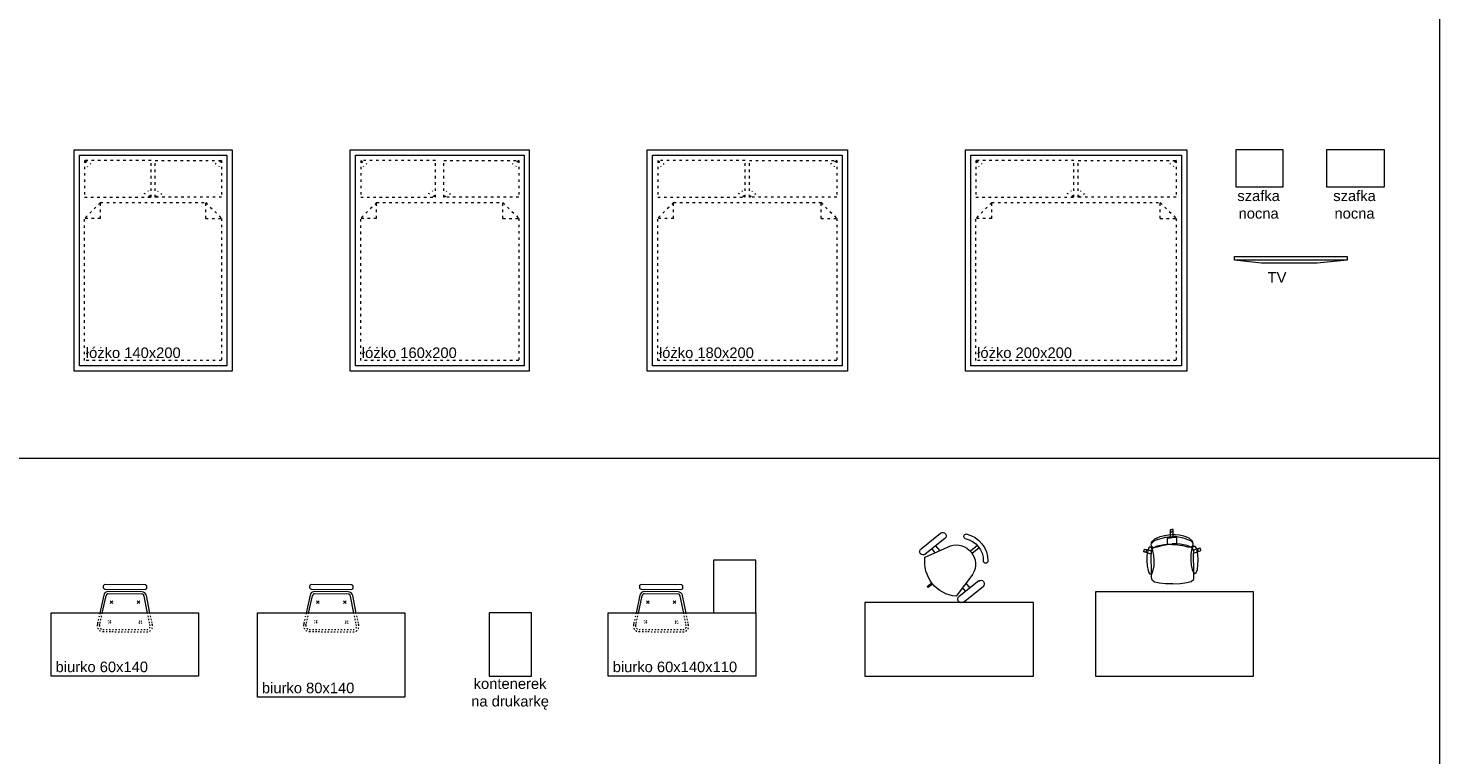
# Model space of a CAD drawing. Header units: millimetres. Extents: x -14047 to 49934, y -21523 to 14989.
# Tile 5 of 201: x -2060 to -720, y -1326 to -637. Entities that reach past the tile are written whole.
import ezdxf

# ---------------------------------------------------------------- set-up
doc = ezdxf.new("R2010")
doc.units = ezdxf.units.MM
doc.linetypes.add('ACAD_ISO03W100', pattern=[30, 12, -18])
for name, color, linetype, lineweight in [('02 meble', 255, 'Continuous', 9), ('02 meble cienka', 252, 'Continuous', 9), ('A_OPISY', 44, 'Continuous', 9), ('A_WYPOSAŻENIE', 181, 'Continuous', 9)]:
    doc.layers.add(name, color=color, linetype=linetype, lineweight=lineweight)
doc.layers.add('AA OPISY', color=40, linetype='Continuous')
doc.styles.get("Standard").update_dxf_attribs({"font": 'arial.ttf'})

# ---------------------------------------------------------------- blocks, each defined once
blk = doc.blocks.new('BIURKO')
for p, q in [((20467.5, 26135.3), (20467.5, 26285.3)), ((20467.5, 26285.3), (20547.5, 26285.3)), ((20547.5, 26285.3), (20547.5, 26135.3)), ((20547.5, 26135.3), (20467.5, 26135.3))]:
    blk.add_line(p, q)
at = {"linetype": 'Continuous'}
for points in [[(20578, 26232.8), (20583, 26232.4), (20587.2, 26231.6), (20590, 26230.3), (20591, 26229), (20590, 26227.6), (20587.1, 26226.5), (20582.9, 26225.8), (20577.9, 26225.7), (20572.9, 26226.1), (20568.7, 26226.9), (20565.9, 26228.1), (20564.9, 26229.4), (20565.9, 26230.7), (20568.8, 26231.9), (20573.1, 26232.5)], [(20577.1, 26183.9), (20572.2, 26184.3), (20567.9, 26185.1), (20565.1, 26186.3), (20564.2, 26187.6), (20565.2, 26189), (20568, 26190), (20572.3, 26190.8), (20577.3, 26190.9), (20582.2, 26190.5), (20586.5, 26189.7), (20589.3, 26188.5), (20590.2, 26187.1), (20589.2, 26185.8), (20586.4, 26184.8), (20582.2, 26184)]]:
    blk.add_lwpolyline(points, close=True, dxfattribs=at)
for points in [[(20565.9, 26228.6), (20584.2, 26228.2), (20585.6, 26232), (20586.7, 26235.1), (20587, 26235.3), (20589, 26234.6), (20589.1, 26234.2), (20588.1, 26231.1), (20587.2, 26228.2), (20589.6, 26226.6), (20591.6, 26222.2), (20592.9, 26215.7), (20593, 26212.5), (20596.4, 26212.4), (20599, 26212.3), (20599, 26209.4), (20603.3, 26209.1), (20606.5, 26209.1), (20606.8, 26208.8), (20606.8, 26207.8)], [(20585.6, 26232), (20585.9, 26232.4), (20586.3, 26232.8), (20586.7, 26232.9), (20587.3, 26232.8), (20587.7, 26232.6), (20588, 26232.2), (20588.2, 26231.6), (20588.1, 26231.1)], [(20555.2, 26208.7), (20555.5, 26215.7), (20555.6, 26215.8), (20556.3, 26221.8), (20557.3, 26225.8), (20557.4, 26226), (20559.3, 26228.3), (20560, 26228.7), (20562.8, 26228.6), (20565.9, 26228.6)], [(20587.2, 26228.2), (20584.2, 26228.2), (20584.2, 26228.2)], [(20592.4, 26208), (20592.2, 26213.1), (20591.6, 26217.9), (20590.4, 26222.4), (20589.9, 26225.8), (20590.9, 26227.4), (20592.5, 26227.8), (20593.4, 26227.9), (20594, 26227.7), (20595, 26227.7), (20596, 26227), (20598.5, 26224.2), (20599.4, 26221.9), (20600.4, 26219.2), (20601.3, 26215), (20601.8, 26211.1)], [(20594, 26227.7), (20594.9, 26227), (20596.3, 26225.3)], [(20597.7, 26221.7), (20596.3, 26225.3)], [(20597.7, 26221.7), (20598.9, 26217.4), (20598.9, 26217.4)], [(20598.9, 26217.4), (20599.6, 26213.9)], [(20555.2, 26208.7), (20555.3, 26201.7), (20555.3, 26201.6), (20555.8, 26195.6), (20556.7, 26191.6), (20556.8, 26191.3), (20558.5, 26189), (20559.3, 26188.6), (20562, 26188.5), (20565.1, 26188.5)], [(20565.1, 26188.5), (20583.4, 26188.2), (20584.7, 26184.3), (20585.7, 26181.2), (20586, 26181.1), (20588, 26181.7), (20588.2, 26181.9), (20587.3, 26185.1), (20586.5, 26188.1), (20588.9, 26189.6), (20591.1, 26193.9), (20592.6, 26200.4), (20592.9, 26203.6), (20596.2, 26203.6), (20598.9, 26203.5), (20598.9, 26206.5), (20603.3, 26206.5), (20606.5, 26206.5), (20606.8, 26206.7), (20606.8, 26207.8)], [(20592.4, 26208), (20592.1, 26203.1), (20591.3, 26198.3), (20589.9, 26193.8), (20589.2, 26190.4), (20590.2, 26188.8), (20591.7, 26188.3), (20592.7, 26188.2), (20593.3, 26188.3), (20594.3, 26188.3), (20595.3, 26189), (20597.9, 26191.7), (20598.9, 26193.9), (20600, 26196.6), (20601, 26200.8), (20601.6, 26204.6)], [(20592.9, 26203.6), (20593.2, 26208)], [(20593, 26212.5), (20593.2, 26208)], [(20598.9, 26206.5), (20599, 26207.9)], [(20599, 26209.4), (20599, 26207.9)], [(20599.4, 26201.9), (20599.9, 26204.8), (20600.1, 26207.9)], [(20599.6, 26213.9), (20600, 26211), (20600.1, 26207.9)], [(20601.6, 26204.6), (20601.9, 26207.9)], [(20601.8, 26211.1), (20601.9, 26207.9)], [(20603.3, 26209.1), (20603.9, 26209), (20604.2, 26208.8), (20604.5, 26208.3), (20604.6, 26207.8)], [(20603.3, 26206.5), (20603.8, 26206.6), (20604.2, 26206.9), (20604.5, 26207.3), (20604.6, 26207.8)], [(20593.3, 26188.3), (20594.2, 26189), (20595.7, 26190.7)], [(20597.2, 26194.2), (20595.7, 26190.7)], [(20597.2, 26194.2), (20598.5, 26198.4), (20598.5, 26198.4)], [(20598.5, 26198.4), (20599.4, 26201.9)], [(20586.5, 26188.1), (20583.4, 26188.2), (20583.4, 26188.2)], [(20584.7, 26184.3), (20585, 26183.9), (20585.4, 26183.5), (20585.9, 26183.4), (20586.4, 26183.4), (20586.8, 26183.6), (20587.2, 26184.1), (20587.4, 26184.5), (20587.3, 26185.1)]]:
    blk.add_lwpolyline(points, dxfattribs=at)
blk = doc.blocks.new('ł4')
at = {"layer": '02 meble', "color": 0, "ltscale": 0.5}
blk.add_lwpolyline([(-3960.8, 4092.9), (-3810.8, 4092.9), (-3810.8, 3882.9), (-3960.8, 3882.9)], close=True, dxfattribs=at)
at = {"layer": '02 meble cienka', "ltscale": 0.5}
blk.add_lwpolyline([(-3955.8, 4087.9), (-3815.8, 4087.9), (-3815.8, 3887.9), (-3955.8, 3887.9)], close=True, dxfattribs=at)
at = {"layer": '02 meble cienka', "linetype": 'ACAD_ISO03W100', "ltscale": 0.2}
for points in [[(-3950.8, 4082.9), (-3950.8, 4047.9), (-3887.8, 4047.9), (-3887.8, 4082.9)], [(-3820.8, 4082.9), (-3820.8, 4047.9), (-3883.8, 4047.9), (-3883.8, 4082.9)]]:
    blk.add_lwpolyline(points, close=True, dxfattribs=at)
for points in [[(-3950.8, 4082.9), (-3944.8, 4079.5)], [(-3950.8, 4082.9), (-3948.1, 4076.8)], [(-3820.8, 4082.9), (-3826.8, 4079.5)], [(-3820.8, 4082.9), (-3823.5, 4076.8)], [(-3887.8, 4047.9), (-3894.2, 4051.5)], [(-3887.8, 4047.9), (-3890.5, 4053.9)], [(-3883.8, 4047.9), (-3881.1, 4053.9)], [(-3883.8, 4047.9), (-3877.4, 4051.5)], [(-3935.8, 4042.9), (-3950.8, 4027.9)], [(-3935.8, 4042.9), (-3835.8, 4042.9)], [(-3935.8, 4027.9), (-3935.8, 4042.9)], [(-3835.8, 4027.9), (-3835.8, 4042.9)], [(-3835.8, 4042.9), (-3820.8, 4027.9)], [(-3820.8, 4027.9), (-3820.8, 3892.9), (-3950.8, 3892.9), (-3950.8, 4027.9)], [(-3935.8, 4027.9), (-3950.8, 4027.9)], [(-3835.8, 4027.9), (-3820.8, 4027.9)]]:
    blk.add_lwpolyline(points, dxfattribs=at)
blk = doc.blocks.new('ł5')
at = {"layer": '02 meble', "color": 0, "ltscale": 0.5}
blk.add_lwpolyline([(-3698.8, 4092.9), (-3528.8, 4092.9), (-3528.8, 3882.9), (-3698.8, 3882.9)], close=True, dxfattribs=at)
at = {"layer": '02 meble cienka', "ltscale": 0.5}
blk.add_lwpolyline([(-3693.8, 4087.9), (-3533.8, 4087.9), (-3533.8, 3887.9), (-3693.8, 3887.9)], close=True, dxfattribs=at)
at = {"layer": '02 meble cienka', "linetype": 'ACAD_ISO03W100', "ltscale": 0.2}
for points in [[(-3688.8, 4082.9), (-3688.8, 4047.9), (-3617.8, 4047.9), (-3617.8, 4082.9)], [(-3538.8, 4082.9), (-3538.8, 4047.9), (-3609.8, 4047.9), (-3609.8, 4082.9)]]:
    blk.add_lwpolyline(points, close=True, dxfattribs=at)
for points in [[(-3688.8, 4082.9), (-3682.9, 4079.5)], [(-3688.8, 4082.9), (-3686.1, 4076.8)], [(-3538.8, 4082.9), (-3544.8, 4079.5)], [(-3538.8, 4082.9), (-3541.5, 4076.8)], [(-3617.8, 4047.9), (-3624.3, 4051.5)], [(-3617.8, 4047.9), (-3620.5, 4053.9)], [(-3609.8, 4047.9), (-3607.1, 4053.9)], [(-3609.8, 4047.9), (-3603.4, 4051.5)], [(-3673.8, 4042.9), (-3688.8, 4027.9)], [(-3673.8, 4042.9), (-3553.8, 4042.9)], [(-3673.8, 4027.9), (-3673.8, 4042.9)], [(-3553.8, 4027.9), (-3553.8, 4042.9)], [(-3553.8, 4042.9), (-3538.8, 4027.9)], [(-3538.8, 4027.9), (-3538.8, 3892.9), (-3688.8, 3892.9), (-3688.8, 4027.9)], [(-3673.8, 4027.9), (-3688.8, 4027.9)], [(-3553.8, 4027.9), (-3538.8, 4027.9)]]:
    blk.add_lwpolyline(points, dxfattribs=at)
blk = doc.blocks.new('ł7')
at = {"layer": '02 meble', "color": 0, "ltscale": 0.5}
blk.add_lwpolyline([(-3416.9, 4092.9), (-3226.9, 4092.9), (-3226.9, 3882.9), (-3416.9, 3882.9)], close=True, dxfattribs=at)
at = {"layer": '02 meble cienka', "ltscale": 0.5}
blk.add_lwpolyline([(-3411.9, 4087.9), (-3231.9, 4087.9), (-3231.9, 3887.9), (-3411.9, 3887.9)], close=True, dxfattribs=at)
at = {"layer": '02 meble cienka', "linetype": 'ACAD_ISO03W100', "ltscale": 0.2}
for points in [[(-3406.9, 4082.9), (-3406.9, 4047.9), (-3323.9, 4047.9), (-3323.9, 4082.9)], [(-3236.9, 4082.9), (-3236.9, 4047.9), (-3319.9, 4047.9), (-3319.9, 4082.9)]]:
    blk.add_lwpolyline(points, close=True, dxfattribs=at)
for points in [[(-3406.9, 4082.9), (-3400.9, 4079.5)], [(-3406.9, 4082.9), (-3404.1, 4076.8)], [(-3236.9, 4082.9), (-3242.8, 4079.5)], [(-3236.9, 4082.9), (-3239.6, 4076.8)], [(-3323.9, 4047.9), (-3330.3, 4051.5)], [(-3323.9, 4047.9), (-3326.6, 4053.9)], [(-3319.9, 4047.9), (-3317.1, 4053.9)], [(-3319.9, 4047.9), (-3313.4, 4051.5)], [(-3391.9, 4042.9), (-3406.9, 4027.9)], [(-3391.9, 4042.9), (-3251.9, 4042.9)], [(-3391.9, 4027.9), (-3391.9, 4042.9)], [(-3251.9, 4027.9), (-3251.9, 4042.9)], [(-3251.9, 4042.9), (-3236.9, 4027.9)], [(-3236.9, 4027.9), (-3236.9, 3892.9), (-3406.9, 3892.9), (-3406.9, 4027.9)], [(-3391.9, 4027.9), (-3406.9, 4027.9)], [(-3251.9, 4027.9), (-3236.9, 4027.9)]]:
    blk.add_lwpolyline(points, dxfattribs=at)
blk = doc.blocks.new('ł8')
at = {"layer": '02 meble', "color": 0, "ltscale": 0.5}
blk.add_lwpolyline([(-3114.9, 4092.9), (-2904.9, 4092.9), (-2904.9, 3882.9), (-3114.9, 3882.9)], close=True, dxfattribs=at)
at = {"layer": '02 meble cienka', "ltscale": 0.5}
blk.add_lwpolyline([(-3109.9, 4087.9), (-2909.9, 4087.9), (-2909.9, 3887.9), (-3109.9, 3887.9)], close=True, dxfattribs=at)
at = {"layer": '02 meble cienka', "linetype": 'ACAD_ISO03W100', "ltscale": 0.2}
for points in [[(-3104.9, 4082.9), (-3104.9, 4047.9), (-3011.9, 4047.9), (-3011.9, 4082.9)], [(-2914.9, 4082.9), (-2914.9, 4047.9), (-3007.9, 4047.9), (-3007.9, 4082.9)]]:
    blk.add_lwpolyline(points, close=True, dxfattribs=at)
for points in [[(-3104.9, 4082.9), (-3098.9, 4079.5)], [(-3104.9, 4082.9), (-3102.2, 4076.8)], [(-2914.9, 4082.9), (-2920.8, 4079.5)], [(-2914.9, 4082.9), (-2917.6, 4076.8)], [(-3011.9, 4047.9), (-3018.3, 4051.5)], [(-3011.9, 4047.9), (-3014.6, 4053.9)], [(-3007.9, 4047.9), (-3005.2, 4053.9)], [(-3007.9, 4047.9), (-3001.5, 4051.5)], [(-3089.9, 4042.9), (-3104.9, 4027.9)], [(-3089.9, 4042.9), (-2929.9, 4042.9)], [(-3089.9, 4027.9), (-3089.9, 4042.9)], [(-2929.9, 4027.9), (-2929.9, 4042.9)], [(-2929.9, 4042.9), (-2914.9, 4027.9)], [(-2914.9, 4027.9), (-2914.9, 3892.9), (-3104.9, 3892.9), (-3104.9, 4027.9)], [(-3089.9, 4027.9), (-3104.9, 4027.9)], [(-2929.9, 4027.9), (-2914.9, 4027.9)]]:
    blk.add_lwpolyline(points, dxfattribs=at)
blk = doc.blocks.new('ł12')
at = {"layer": '02 meble', "color": 0}
blk.add_lwpolyline([(-4532.2, 3653.3), (-4535.5, 3669.8, 0.365317), (-4539.8, 3673.5), (-4571.7, 3673.7, 0.365317), (-4576, 3670.1), (-4579.6, 3653.3)], format="xyb", dxfattribs=at)
blk.add_lwpolyline([(-4574.9, 3676), (-4536.8, 3675.7, 0.414214), (-4535.1, 3677.3), (-4535.1, 3678.4, 0.414214), (-4536.8, 3680), (-4574.9, 3680.3, 0.414214), (-4576.5, 3678.7), (-4576.5, 3677.6, 0.414214)], format="xyb", close=True, dxfattribs=at)
at = {"layer": '02 meble cienka'}
blk.add_lwpolyline([(-4534.4, 3653.3), (-4537.7, 3669.4, 0.369708), (-4539.8, 3671.3), (-4571.7, 3671.5, 0.365317), (-4573.8, 3669.7)], format="xyb", dxfattribs=at)
for points in [[(-4577.4, 3653.3), (-4573.8, 3669.7)], [(-4567.3, 3664.9), (-4569.8, 3662.4)], [(-4567.3, 3662.4), (-4569.8, 3664.9)], [(-4544.3, 3662.2), (-4541.8, 3664.7)], [(-4544.3, 3664.7), (-4541.8, 3662.2)]]:
    blk.add_lwpolyline(points, dxfattribs=at)
at = {"layer": '02 meble cienka', "linetype": 'ACAD_ISO03W100', "ltscale": 0.1}
for points in [[(-4579.6, 3653.3), (-4581.8, 3643.6)], [(-4579.5, 3643.6), (-4577.4, 3653.3)], [(-4569.4, 3643.6), (-4571.9, 3646.2)], [(-4569.4, 3646.2), (-4571.9, 3643.7)], [(-4542.5, 3643.4), (-4540, 3646)], [(-4542.5, 3646), (-4540, 3643.4)], [(-4532.5, 3643.6), (-4534.4, 3653.3)], [(-4530.2, 3643.6), (-4530.2, 3643.6), (-4532.2, 3653.3)], [(-4579.9, 3641.7), (-4579.5, 3643.6)], [(-4532.5, 3643.6), (-4532.5, 3643.6)]]:
    blk.add_lwpolyline(points, dxfattribs=at)
for points in [[(-4581.8, 3643.6), (-4582.1, 3642, 0.464861), (-4576.8, 3635.6), (-4568.4, 3635.6), (-4535.3, 3635.3, 0.464861), (-4529.8, 3641.6), (-4530.2, 3643.6)], [(-4580, 3641.6, 0.461561), (-4576.8, 3637.8), (-4535.2, 3637.5)], [(-4535.2, 3637.5, 0.461561), (-4532, 3641.2), (-4532.5, 3643.6)]]:
    blk.add_lwpolyline(points, format="xyb", dxfattribs=at)
blk = doc.blocks.new('A$C24F04D3E')
for p, q in [((52.4, 102.3), (52.4, 87.9)), ((56.7, 102.3), (56.7, 87.9)), ((0.7, 29.3), (0.7, 68.8)), ((11.7, 68.8), (11.7, 29.3)), ((26, 68.5), (15.1, 25.9)), ((94, 25.9), (83.1, 68.5)), ((97.5, 68.8), (97.5, 29.3)), ((108.4, 29.3), (108.4, 68.8)), ((21.5, 50.7), (11.7, 50.7)), ((87.7, 50.7), (97.5, 50.7)), ((11.7, 42.5), (19.4, 42.5)), ((97.5, 42.5), (89.8, 42.5)), ((53.4, 9.1), (53.4, 0)), ((53.4, 0), (55.7, 0)), ((55.7, 0), (55.7, 9.1))]:
    blk.add_line(p, q)
for centre, radius, start, end in [((29.7, 97.3), 3.67, 136.3492, 301.8818), ((54.6, 66), 43.6, 50.8845, 129.1155), ((54.6, 66), 36.3, 50.8845, 129.1155), ((79.4, 97.3), 3.67, 238.1182, 43.6508), ((6.2, 68.8), 5.49, 0, 180), ((54.6, 57.3), 30.7, 21.5956, 158.4044), ((102.9, 68.8), 5.49, 0, 180), ((6.2, 29.3), 5.49, 180, 0), ((54.6, 63.6), 54.6, 223.7116, 316.2884), ((102.9, 29.3), 5.49, 180, 0)]:
    blk.add_arc(centre, radius, start, end)
blk = doc.blocks.new('telewizor')
for points in [[(0, 53), (0, 0), (2.8, -25.5), (6.4, -25.5), (6.4, 81.5), (2.8, 81.5), (0, 53)], [(2.8, 81.5), (2.8, -25.5)]]:
    blk.add_lwpolyline(points)

msp = doc.modelspace()

# ---------------------------------------------------------------- linework, layer by layer
at = {"layer": 'A_OPISY'}
msp.add_lwpolyline([(-720.253, 408.888), (-2720.253, 408.888), (-2720.253, -2127.073), (-720.253, -2127.073)], close=True, dxfattribs=at)
msp.add_lwpolyline([(-2720.253, -1044.913), (-720.253, -1044.913)], dxfattribs=at)
at = {"layer": 'A_WYPOSAŻENIE'}
for points in [[(-913.75, -752.228), (-913.75, -787.228), (-868.75, -787.228), (-868.75, -752.228)], [(-827.718, -752.228), (-827.718, -787.228), (-772.718, -787.228), (-772.718, -752.228)], [(-2038.212, -1191.759), (-1898.212, -1191.759), (-1898.212, -1251.759), (-2038.212, -1251.759)], [(-1842.377, -1191.759), (-1702.377, -1191.759), (-1702.377, -1271.759), (-1842.377, -1271.759)], [(-1622.402, -1191.759), (-1622.402, -1251.759), (-1582.402, -1251.759), (-1582.402, -1191.759)]]:
    msp.add_lwpolyline(points, close=True, dxfattribs=at)
for points in [[(-1369.399, -1191.759), (-1369.399, -1141.759), (-1409.399, -1141.759), (-1409.399, -1191.759)], [(-1369.399, -1191.759), (-1369.399, -1251.759), (-1509.399, -1251.759), (-1509.399, -1191.759), (-1409.399, -1191.759)], [(-1409.399, -1191.759), (-1369.399, -1191.759)], [(-1265.886, -1251.759), (-1105.886, -1251.759), (-1105.886, -1181.759), (-1105.886, -1181.759), (-1105.886, -1181.759), (-1265.886, -1181.759), (-1265.886, -1251.759)]]:
    msp.add_lwpolyline(points, dxfattribs=at)

# ---------------------------------------------------------------- block references
for name, p in [('ł4', (1944.447, -4845.091)), ('ł5', (1944.447, -4845.091)), ('ł7', (1944.447, -4845.091)), ('ł8', (1944.447, -4845.091)), ('ł12', (2587.789, -4845.091)), ('ł12', (2783.624, -4845.091)), ('ł12', (3096.601, -4845.091))]:
    msp.add_blockref(name, p, dxfattribs=at)
at = {"layer": 'A_WYPOSAŻENIE', "xscale": -1, "rotation": 270}
for name, p in [('telewizor', (-889.498, -859.784)), ('BIURKO', (-27182.216, -21719.266))]:
    msp.add_blockref(name, p, dxfattribs=at)
at = {"layer": 'A_WYPOSAŻENIE', "xscale": -0.6, "yscale": 0.6, "zscale": 0.6, "rotation": 308.5907366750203}
msp.add_blockref('A$C24F04D3E', (-1185.741, -1192.64), dxfattribs=at)

# ---------------------------------------------------------------- texts
at = {"layer": 'AA OPISY', "ltscale": 0.5, "char_height": 10, "attachment_point": 1}
for s, width, heights, insert in [('\\pxqc;szafka\\Pnocna', 50.48649, [47.575], (-917.416, -790.746)), ('\\pxqc;szafka\\Pnocna', 50.48649, [47.575], (-826.383, -790.746)), ('\\pxqc;TV', 50.48649, [47.575], (-899.943, -868.201)), ('łóżko 140x200', 173.75654, [19.078], (-2005.239, -939.738)), ('łóżko 160x200', 173.75654, [19.078], (-1743.27, -939.738)), ('łóżko 180x200', 173.75654, [19.078], (-1461.301, -939.738)), ('łóżko 200x200', 173.75654, [19.078], (-1159.332, -939.738)), ('biurko 60x140', 173.75654, [19.078], (-2033.947, -1237.941)), ('biurko 60x140x110', 173.75654, [19.078], (-1505.134, -1237.941)), ('biurko 80x140', 173.75654, [19.078], (-1838.111, -1257.941)), ('\\pxqc;kontenerek\\Pna drukarkę', 82.53437, [70.126], (-1643.85, -1253.864))]:
    msp.add_mtext_dynamic_manual_height_columns(s, width=width, gutter_width=12.5, heights=heights, dxfattribs=dict(at, insert=insert))

doc.saveas('drawing.dxf')
